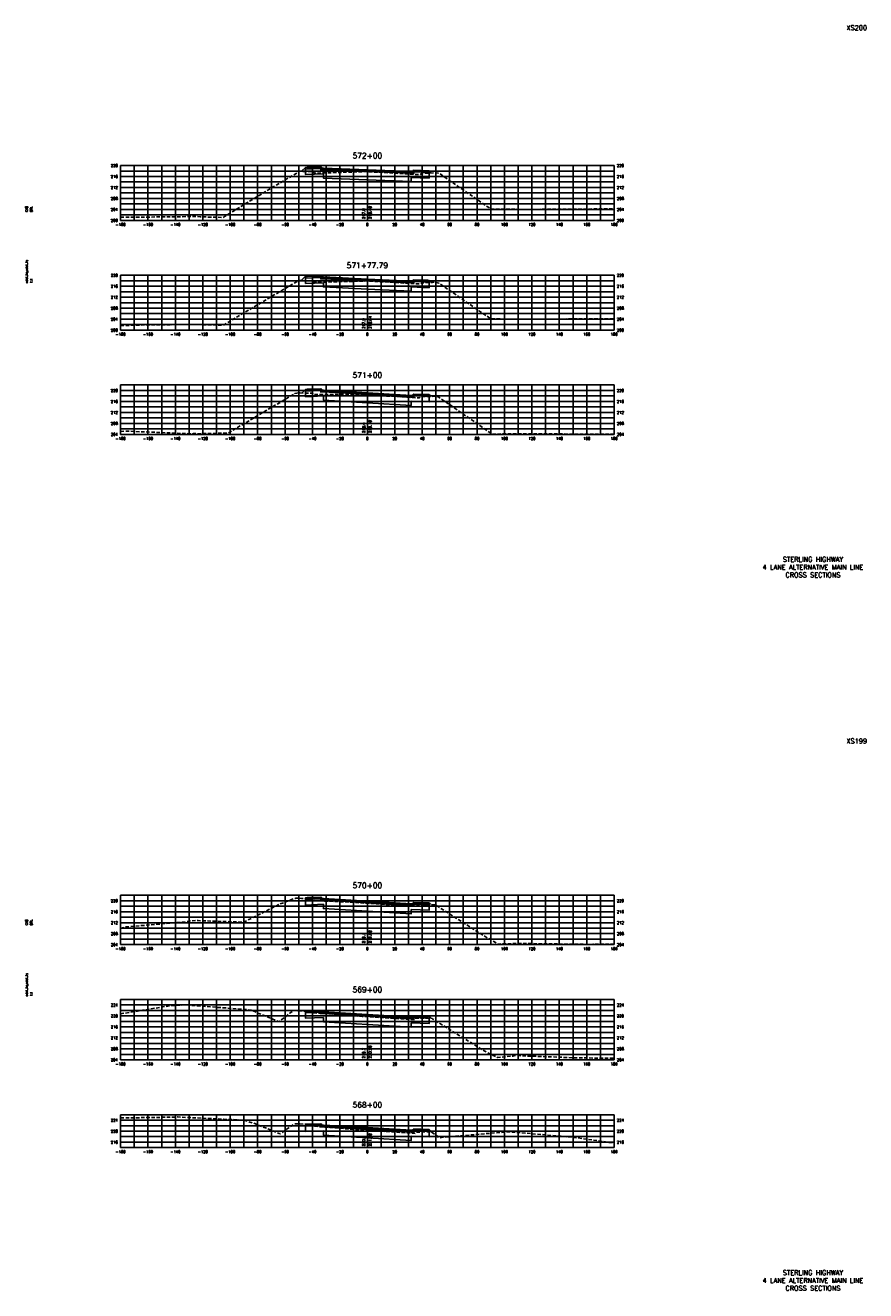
# Model space of a CAD drawing. Extents: x 37 to 9410, y 16 to 8218.
# Tile 84 of 110: x 8797 to 9410, y 3136 to 4058. Entities that reach past the tile are written whole.
import ezdxf
from ezdxf.enums import TextEntityAlignment as Align

# ---------------------------------------------------------------- set-up
doc = ezdxf.new("R2010")
doc.units = 0
doc.header["$LTSCALE"] = 20
doc.header["$MEASUREMENT"] = 0
doc.linetypes.add('HIDDEN_050%', pattern=[0.1875, 0.125, -0.0625])
for name, color, linetype in [('S-AT-TXT175', 6, 'Continuous'), ('S-AT-TXT80', 1, 'Continuous'), ('XDATUM', 3, 'Continuous'), ('XEG', 1, 'HIDDEN_050%'), ('XFG', 2, 'Continuous'), ('XGRID', 251, 'Continuous'), ('XGRIDT', 2, 'Continuous'), ('XREF-BORDER', 7, 'Continuous')]:
    doc.layers.add(name, color=color, linetype=linetype)
doc.styles.add('L100', font='simplex.shx', dxfattribs={"height": 2})
doc.styles.add('L175', font='ROMANSM.shx', dxfattribs={"height": 3.5})
doc.styles.add('L80', font='ROMANSM.shx', dxfattribs={"height": 1.6})

# ---------------------------------------------------------------- blocks, each defined once
blk = doc.blocks.new('03025_00_att1')
at = {"layer": 'S-AT-TXT175', "style": 'L175'}
for tag, p in [('NUM', (32.402, 20.822)), ('LINE1', (30.64, 1.444)), ('LINE2', (30.64, 1.161)), ('LINE3', (30.64, 0.877))]:
    blk.add_attdef(tag, text='', height=0.175, dxfattribs=at).set_placement(p, align=Align.CENTER)
at = {"layer": 'S-AT-TXT80', "style": 'L80'}
for tag, p in [('DESIGNED', (2.094, 14.201)), ('CHECKED', (2.265, 14.201)), ('DRAFTED', (2.436, 14.201)), ('PCTB', (2.094, 11.605)), ('PSCALE', (2.265, 11.605)), ('PVIEW', (2.436, 11.605))]:
    blk.add_attdef(tag, p, '', height=0.08, rotation=90, dxfattribs=at)

msp = doc.modelspace()

# ---------------------------------------------------------------- linework, layer by layer
at = {"layer": 'XDATUM', "flags": 128}
for points in [[(8998.14, 3951.77), (9001.05, 3954.68), (9001.05, 3949.34), (9014.05, 3949.86), (9014.05, 3946.8), (9046.05, 3945.62), (9078.05, 3944.34), (9078.05, 3947.39), (9091.05, 3946.87), (9091.05, 3952.21), (9092.75, 3950.51)], [(8997.86, 3872.15), (9001.05, 3875.34), (9001.05, 3870), (9014.05, 3870.52), (9014.05, 3867.47), (9046.05, 3865.93), (9078.05, 3864.4), (9078.05, 3867.45), (9091.05, 3866.93), (9091.05, 3872.27), (9092.55, 3870.77)], [(8998.41, 3790.17), (9001.05, 3792.81), (9001.05, 3787.47), (9014.05, 3787.99), (9014.05, 3784.94), (9046.05, 3783.02), (9078.05, 3781.1), (9078.05, 3784.15), (9091.05, 3783.63), (9091.05, 3788.97), (9092.35, 3787.67)], [(9000.35, 3421.52), (9001.05, 3422.21), (9001.05, 3416.87), (9014.05, 3417.39), (9014.05, 3414.34), (9046.05, 3412.42), (9078.05, 3410.5), (9078.05, 3413.55), (9091.05, 3413.03), (9091.05, 3418.37), (9092.15, 3417.28)], [(9000.94, 3339.51), (9001.05, 3339.61), (9001.05, 3334.27), (9014.05, 3334.79), (9014.05, 3331.74), (9046.05, 3329.82), (9078.05, 3327.9), (9078.05, 3330.95), (9091.05, 3330.43), (9091.05, 3335.77), (9092.46, 3334.36)], [(9000.96, 3257.1), (9001.05, 3257.01), (9001.05, 3251.67), (9014.05, 3252.19), (9014.05, 3249.14), (9046.05, 3247.22), (9078.05, 3245.3), (9078.05, 3248.35), (9091.05, 3247.83), (9091.05, 3253.17), (9093.17, 3251.06)]]:
    msp.add_lwpolyline(points, dxfattribs=at)
at = {"layer": 'XEG', "flags": 128}
for points in [[(8866.05, 3918.24), (8871.1, 3918.26), (8909.82, 3918.68), (8919.1, 3918.9), (8924, 3918.62), (8940.89, 3918.15), (8958.18, 3928.71), (8974.62, 3938.74), (8995.1, 3950.8), (8995.66, 3950.99), (8996.46, 3951.82), (9000.41, 3951.69), (9006.58, 3951.55), (9007.09, 3950.83), (9007.37, 3950.39), (9031.26, 3951.15), (9045.97, 3951.56), (9046.05, 3951.55), (9070.36, 3950.15), (9084.73, 3949.35), (9085.16, 3949.91), (9085.44, 3950.22), (9089.07, 3950.35), (9095.67, 3950.64), (9097.63, 3950.44), (9098.58, 3950.18), (9112.65, 3940.49), (9125.23, 3931.85), (9136.15, 3924.34), (9153.17, 3924.09), (9159.13, 3923.99), (9200.18, 3924.24), (9207.13, 3924.28), (9226.05, 3924.45)], [(8866.05, 3839.34), (8871.28, 3839.46), (8884, 3839.75), (8919.28, 3840.13), (8931.88, 3839.82), (8941.01, 3839.56), (8951.04, 3845.68), (8994.97, 3871.56), (8996.17, 3871.96), (8996.4, 3872.2), (9004.84, 3871.91), (9006.59, 3871.87), (9006.73, 3871.67), (9007.33, 3870.74), (9014.24, 3870.95), (9045.96, 3871.84), (9046.05, 3871.83), (9053, 3871.43), (9084.76, 3869.67), (9084.89, 3869.84), (9085.52, 3870.52), (9093.59, 3870.81), (9095.57, 3870.9), (9096.15, 3870.84), (9098.28, 3870.27), (9129.62, 3848.66), (9136.09, 3844.22), (9144.41, 3844.09), (9159.31, 3844), (9174.36, 3844.02), (9207.31, 3844.22), (9222.75, 3844.28), (9226.05, 3844.31)], [(8866.05, 3762.03), (8868.44, 3762.24), (8871.29, 3762.31), (8916.09, 3760.46), (8919.3, 3760.53), (8922.44, 3760.51), (8944.55, 3760.96), (8951.65, 3765.17), (8973.13, 3777.9), (8993.24, 3789.71), (8994.63, 3790.02), (8995.81, 3790.29), (8999.91, 3790.11), (9005.98, 3789.96), (9006.32, 3789.37), (9006.6, 3788.96), (9030.88, 3789.1), (9045.58, 3788.77), (9046.05, 3788.75), (9070.44, 3787.35), (9084.18, 3786.57), (9084.59, 3787.16), (9084.85, 3787.47), (9088.54, 3787.59), (9095.27, 3787.74), (9096.96, 3787.51), (9097.75, 3787.34), (9111.89, 3777.68), (9128.13, 3766.37), (9137.02, 3760.17), (9154.97, 3760.45), (9159.32, 3760.43), (9201.95, 3760.22), (9207.33, 3760.23), (9226.05, 3760.25)], [(8866.05, 3400.01), (8869.47, 3400.84), (8914.07, 3404.7), (8917.49, 3405.44), (8922.64, 3405.52), (8955.75, 3404.36), (8981.91, 3417.38), (8991.99, 3421.39), (8993.32, 3421.54), (8993.79, 3421.98), (8997.99, 3421.71), (9004.06, 3421.23), (9004.48, 3420.58), (9004.74, 3420.18), (9028.76, 3419.18), (9043.83, 3418.32), (9046.05, 3418.18), (9068.85, 3416.73), (9082.09, 3415.95), (9082.58, 3416.69), (9082.81, 3416.99), (9089.61, 3417.2), (9092.88, 3417.3), (9095.02, 3416.96), (9095.99, 3416.8), (9127.61, 3396.57), (9141.23, 3388.45), (9154.06, 3388.77), (9157.6, 3388.82), (9161, 3388.8), (9205.62, 3388.2), (9210.39, 3388.22), (9226.05, 3388.37)], [(8866.05, 3337.53), (8903.11, 3343.62), (8913.63, 3344.04), (8953.57, 3341), (8961.69, 3340.27), (8965.68, 3338.33), (8981.27, 3331.94), (8981.89, 3332.1), (8989.55, 3338.02), (8991.24, 3339.27), (8991.76, 3339.61), (8992.78, 3339.98), (8996.55, 3339.71), (9002.9, 3339.42), (9003.31, 3338.81), (9003.59, 3338.42), (9028.42, 3336.71), (9042.31, 3335.66), (9046.05, 3335.43), (9068.15, 3334.04), (9080.92, 3333.3), (9081.44, 3334.1), (9081.66, 3334.39), (9084.96, 3334.46), (9091.9, 3334.49), (9093.43, 3334.14), (9093.75, 3333.73), (9131.76, 3310.22), (9140.89, 3305.73), (9152.09, 3306.76), (9153.92, 3307.14), (9198.41, 3305.47), (9201.98, 3305.42), (9226.05, 3305.2)], [(8866.05, 3261.71), (8889.54, 3261.94), (8907.7, 3262.37), (8941.16, 3260.73), (8955.81, 3260.1), (8963.87, 3257.57), (8982.33, 3250.05), (8985.69, 3252.2), (8991.99, 3256.71), (8992.86, 3257.15), (8993.24, 3257.47), (8996.65, 3257.29), (9003.23, 3257), (9003.73, 3256.23), (9004.03, 3255.87), (9030.28, 3253.74), (9042.69, 3252.74), (9046.05, 3252.53), (9069.79, 3251.1), (9081.27, 3250.36), (9081.74, 3250.99), (9081.91, 3251.25), (9084.93, 3251.39), (9092.2, 3251.53), (9092.96, 3251.13), (9093.37, 3250.99), (9097.2, 3248.29), (9098.07, 3247.45), (9098.52, 3247.03), (9100.22, 3247.43), (9147.46, 3251.46), (9148.27, 3251.61), (9157.25, 3250.98), (9196.38, 3247.46), (9199.23, 3247.14), (9226.05, 3243.28)]]:
    msp.add_lwpolyline(points, dxfattribs=at)
at = {"layer": 'XFG', "flags": 128}
for points in [[(9001.05, 3954.68), (9001.05, 3954.68), (8998.14, 3951.77)], [(9012.05, 3954.78), (9002.05, 3954.38), (9002.05, 3954.72), (9001.05, 3954.68), (9001.05, 3953.34), (9012.05, 3953.78), (9012.05, 3954.78)], [(9046.05, 3951.62), (9014.05, 3952.8), (9012.05, 3952.72), (9012.05, 3953.78), (9001.05, 3953.34), (9001.05, 3949.34), (9014.05, 3949.86), (9014.05, 3946.8), (9046.05, 3945.62)], [(9012.05, 3955.12), (9002.05, 3954.72), (9002.05, 3954.38), (9012.05, 3954.78), (9012.05, 3955.12)], [(9012.05, 3955.12), (9012.05, 3953.22), (9012.81, 3953.19), (9014.05, 3953.14), (9014.05, 3954.14), (9014.05, 3954.14), (9012.81, 3954.19), (9012.59, 3954.68), (9012.29, 3955.01), (9012.05, 3955.12)], [(9046.05, 3951.96), (9014.05, 3953.14), (9012.05, 3953.22), (9012.05, 3952.72), (9014.05, 3952.8), (9046.05, 3951.62)], [(9046.05, 3952.96), (9014.05, 3954.14), (9014.05, 3953.8), (9046.05, 3952.62)], [(9046.05, 3952.62), (9014.05, 3953.8), (9014.05, 3953.14), (9046.05, 3951.96)], [(9046.05, 3952.96), (9078.05, 3951.68), (9078.05, 3951.34), (9046.05, 3952.62)], [(9046.05, 3952.62), (9078.05, 3951.34), (9078.05, 3950.68), (9046.05, 3951.96)], [(9046.05, 3951.96), (9078.05, 3950.68), (9078.05, 3950.68), (9080.05, 3950.76), (9080.05, 3950.26), (9078.05, 3950.34), (9046.05, 3951.62)], [(9046.05, 3951.62), (9078.05, 3950.34), (9080.05, 3950.26), (9080.05, 3951.31), (9091.05, 3950.87), (9091.05, 3946.87), (9078.05, 3947.39), (9078.05, 3944.34), (9046.05, 3945.62)], [(9080.05, 3952.65), (9080.05, 3950.76), (9079.29, 3950.73), (9078.05, 3950.68), (9078.05, 3951.68), (9078.05, 3951.68), (9079.29, 3951.73), (9079.51, 3952.22), (9079.81, 3952.55), (9080.05, 3952.65)], [(9080.05, 3952.65), (9080.05, 3952.31), (9090.05, 3951.91), (9090.05, 3952.25), (9080.05, 3952.65)], [(9080.05, 3952.31), (9080.05, 3951.31), (9091.05, 3950.87), (9091.05, 3952.21), (9090.05, 3952.25), (9090.05, 3951.91), (9080.05, 3952.31)], [(9091.05, 3952.21), (9091.05, 3952.21), (9092.75, 3950.51)], [(9001.05, 3875.34), (9001.05, 3875.34), (8997.86, 3872.15)], [(9012.05, 3875.44), (9002.05, 3875.04), (9002.05, 3875.38), (9001.05, 3875.34), (9001.05, 3874), (9012.05, 3874.44), (9012.05, 3875.44)], [(9012.05, 3875.78), (9002.05, 3875.38), (9002.05, 3875.04), (9012.05, 3875.44), (9012.05, 3875.78)], [(9012.05, 3875.78), (9012.05, 3873.89), (9012.81, 3873.86), (9014.05, 3873.81), (9014.05, 3874.81), (9014.05, 3874.81), (9012.81, 3874.86), (9012.59, 3875.35), (9012.29, 3875.67), (9012.05, 3875.78)], [(9046.05, 3873.27), (9014.05, 3874.81), (9014.05, 3874.47), (9046.05, 3872.93)], [(9046.05, 3871.93), (9014.05, 3873.47), (9012.05, 3873.39), (9012.05, 3874.44), (9001.05, 3874), (9001.05, 3870), (9014.05, 3870.52), (9014.05, 3867.47), (9046.05, 3865.93)], [(9046.05, 3872.27), (9014.05, 3873.81), (9012.05, 3873.89), (9012.05, 3873.39), (9014.05, 3873.47), (9046.05, 3871.93)], [(9046.05, 3872.93), (9014.05, 3874.47), (9014.05, 3873.81), (9046.05, 3872.27)], [(9046.05, 3873.27), (9078.05, 3871.74), (9078.05, 3871.4), (9046.05, 3872.93)], [(9046.05, 3872.93), (9078.05, 3871.4), (9078.05, 3870.74), (9046.05, 3872.27)], [(9046.05, 3872.27), (9078.05, 3870.74), (9078.05, 3870.74), (9080.05, 3870.82), (9080.05, 3870.32), (9078.05, 3870.4), (9046.05, 3871.93)], [(9046.05, 3871.93), (9078.05, 3870.4), (9080.05, 3870.32), (9080.05, 3871.37), (9091.05, 3870.93), (9091.05, 3866.93), (9078.05, 3867.45), (9078.05, 3864.4), (9046.05, 3865.93)], [(9080.05, 3872.71), (9080.05, 3870.82), (9079.29, 3870.79), (9078.05, 3870.74), (9078.05, 3871.74), (9078.05, 3871.74), (9079.29, 3871.79), (9079.51, 3872.28), (9079.81, 3872.6), (9080.05, 3872.71)], [(9080.05, 3872.71), (9080.05, 3872.37), (9090.05, 3871.97), (9090.05, 3872.31), (9080.05, 3872.71)], [(9080.05, 3872.37), (9080.05, 3871.37), (9091.05, 3870.93), (9091.05, 3872.27), (9090.05, 3872.31), (9090.05, 3871.97), (9080.05, 3872.37)], [(9091.05, 3872.27), (9091.05, 3872.27), (9092.55, 3870.77)], [(9001.05, 3792.81), (9001.05, 3792.81), (8998.41, 3790.17)], [(9012.05, 3792.91), (9002.05, 3792.51), (9002.05, 3792.85), (9001.05, 3792.81), (9001.05, 3791.47), (9012.05, 3791.91), (9012.05, 3792.91)], [(9046.05, 3789.02), (9014.05, 3790.94), (9012.05, 3790.86), (9012.05, 3791.91), (9001.05, 3791.47), (9001.05, 3787.47), (9014.05, 3787.99), (9014.05, 3784.94), (9046.05, 3783.02)], [(9012.05, 3793.25), (9002.05, 3792.85), (9002.05, 3792.51), (9012.05, 3792.91), (9012.05, 3793.25)], [(9012.05, 3793.25), (9012.05, 3791.36), (9012.81, 3791.33), (9014.05, 3791.28), (9014.05, 3792.28), (9014.05, 3792.28), (9012.81, 3792.33), (9012.59, 3792.82), (9012.29, 3793.15), (9012.05, 3793.25)], [(9046.05, 3790.36), (9014.05, 3792.28), (9014.05, 3791.94), (9046.05, 3790.02)], [(9046.05, 3790.02), (9014.05, 3791.94), (9014.05, 3791.28), (9046.05, 3789.36)], [(9046.05, 3789.36), (9014.05, 3791.28), (9012.05, 3791.36), (9012.05, 3790.86), (9014.05, 3790.94), (9046.05, 3789.02)], [(9046.05, 3790.36), (9078.05, 3788.44), (9078.05, 3788.1), (9046.05, 3790.02)], [(9046.05, 3790.02), (9078.05, 3788.1), (9078.05, 3787.44), (9046.05, 3789.36)], [(9046.05, 3789.36), (9078.05, 3787.44), (9078.05, 3787.44), (9080.05, 3787.52), (9080.05, 3787.02), (9078.05, 3787.1), (9046.05, 3789.02)], [(9046.05, 3789.02), (9078.05, 3787.1), (9080.05, 3787.02), (9080.05, 3788.07), (9091.05, 3787.63), (9091.05, 3783.63), (9078.05, 3784.15), (9078.05, 3781.1), (9046.05, 3783.02)], [(9080.05, 3789.41), (9080.05, 3787.52), (9079.29, 3787.49), (9078.05, 3787.44), (9078.05, 3788.44), (9078.05, 3788.44), (9079.29, 3788.49), (9079.51, 3788.98), (9079.81, 3789.31), (9080.05, 3789.41)], [(9080.05, 3789.41), (9080.05, 3789.07), (9090.05, 3788.67), (9090.05, 3789.01), (9080.05, 3789.41)], [(9080.05, 3789.07), (9080.05, 3788.07), (9091.05, 3787.63), (9091.05, 3788.97), (9090.05, 3789.01), (9090.05, 3788.67), (9080.05, 3789.07)], [(9091.05, 3788.97), (9091.05, 3788.97), (9092.35, 3787.67)], [(9012.05, 3422.65), (9002.05, 3422.25), (9002.05, 3421.91), (9012.05, 3422.31), (9012.05, 3422.65)], [(9012.05, 3422.65), (9012.05, 3420.76), (9012.81, 3420.73), (9014.05, 3420.68), (9014.05, 3421.68), (9014.05, 3421.68), (9012.81, 3421.73), (9012.59, 3422.22), (9012.29, 3422.55), (9012.05, 3422.65)], [(9001.05, 3422.21), (9001.05, 3422.21), (9000.35, 3421.52)], [(9012.05, 3422.31), (9002.05, 3421.91), (9002.05, 3422.25), (9001.05, 3422.21), (9001.05, 3420.87), (9012.05, 3421.31), (9012.05, 3422.31)], [(9046.05, 3418.42), (9014.05, 3420.34), (9012.05, 3420.26), (9012.05, 3421.31), (9001.05, 3420.87), (9001.05, 3416.87), (9014.05, 3417.39), (9014.05, 3414.34), (9046.05, 3412.42)], [(9046.05, 3418.76), (9014.05, 3420.68), (9012.05, 3420.76), (9012.05, 3420.26), (9014.05, 3420.34), (9046.05, 3418.42)], [(9046.05, 3419.76), (9014.05, 3421.68), (9014.05, 3421.34), (9046.05, 3419.42)], [(9046.05, 3419.42), (9014.05, 3421.34), (9014.05, 3420.68), (9046.05, 3418.76)], [(9046.05, 3419.76), (9078.05, 3417.84), (9078.05, 3417.5), (9046.05, 3419.42)], [(9046.05, 3419.42), (9078.05, 3417.5), (9078.05, 3416.84), (9046.05, 3418.76)], [(9046.05, 3418.76), (9078.05, 3416.84), (9078.05, 3416.84), (9080.05, 3416.92), (9080.05, 3416.42), (9078.05, 3416.5), (9046.05, 3418.42)], [(9046.05, 3418.42), (9078.05, 3416.5), (9080.05, 3416.42), (9080.05, 3417.47), (9091.05, 3417.03), (9091.05, 3413.03), (9078.05, 3413.55), (9078.05, 3410.5), (9046.05, 3412.42)], [(9080.05, 3418.81), (9080.05, 3416.92), (9079.29, 3416.89), (9078.05, 3416.84), (9078.05, 3417.84), (9078.05, 3417.84), (9079.29, 3417.89), (9079.51, 3418.38), (9079.81, 3418.71), (9080.05, 3418.81)], [(9080.05, 3418.81), (9080.05, 3418.47), (9090.05, 3418.07), (9090.05, 3418.41), (9080.05, 3418.81)], [(9080.05, 3418.47), (9080.05, 3417.47), (9091.05, 3417.03), (9091.05, 3418.37), (9090.05, 3418.41), (9090.05, 3418.07), (9080.05, 3418.47)], [(9091.05, 3418.37), (9091.05, 3418.37), (9092.15, 3417.28)], [(9001.05, 3339.61), (9001.05, 3339.61), (9000.94, 3339.51)], [(9012.05, 3339.71), (9002.05, 3339.31), (9002.05, 3339.65), (9001.05, 3339.61), (9001.05, 3338.27), (9012.05, 3338.71), (9012.05, 3339.71)], [(9012.05, 3340.05), (9002.05, 3339.65), (9002.05, 3339.31), (9012.05, 3339.71), (9012.05, 3340.05)], [(9012.05, 3340.05), (9012.05, 3338.16), (9012.81, 3338.13), (9014.05, 3338.08), (9014.05, 3339.08), (9014.05, 3339.08), (9012.81, 3339.13), (9012.59, 3339.62), (9012.29, 3339.95), (9012.05, 3340.05)], [(9046.05, 3335.82), (9014.05, 3337.74), (9012.05, 3337.66), (9012.05, 3338.71), (9001.05, 3338.27), (9001.05, 3334.27), (9014.05, 3334.79), (9014.05, 3331.74), (9046.05, 3329.82)], [(9046.05, 3336.16), (9014.05, 3338.08), (9012.05, 3338.16), (9012.05, 3337.66), (9014.05, 3337.74), (9046.05, 3335.82)], [(9046.05, 3337.16), (9014.05, 3339.08), (9014.05, 3338.74), (9046.05, 3336.82)], [(9046.05, 3336.82), (9014.05, 3338.74), (9014.05, 3338.08), (9046.05, 3336.16)], [(9046.05, 3337.16), (9078.05, 3335.24), (9078.05, 3334.9), (9046.05, 3336.82)], [(9046.05, 3336.82), (9078.05, 3334.9), (9078.05, 3334.24), (9046.05, 3336.16)], [(9046.05, 3336.16), (9078.05, 3334.24), (9078.05, 3334.24), (9080.05, 3334.32), (9080.05, 3333.82), (9078.05, 3333.9), (9046.05, 3335.82)], [(9046.05, 3335.82), (9078.05, 3333.9), (9080.05, 3333.82), (9080.05, 3334.87), (9091.05, 3334.43), (9091.05, 3330.43), (9078.05, 3330.95), (9078.05, 3327.9), (9046.05, 3329.82)], [(9080.05, 3336.21), (9080.05, 3334.32), (9079.29, 3334.29), (9078.05, 3334.24), (9078.05, 3335.24), (9078.05, 3335.24), (9079.29, 3335.29), (9079.51, 3335.78), (9079.81, 3336.11), (9080.05, 3336.21)], [(9080.05, 3336.21), (9080.05, 3335.87), (9090.05, 3335.47), (9090.05, 3335.81), (9080.05, 3336.21)], [(9080.05, 3335.87), (9080.05, 3334.87), (9091.05, 3334.43), (9091.05, 3335.77), (9090.05, 3335.81), (9090.05, 3335.47), (9080.05, 3335.87)], [(9091.05, 3335.77), (9091.05, 3335.77), (9092.46, 3334.36)], [(9001.05, 3257.01), (9001.05, 3257.01), (9000.96, 3257.1)], [(9012.05, 3257.11), (9002.05, 3256.71), (9002.05, 3257.05), (9001.05, 3257.01), (9001.05, 3255.67), (9012.05, 3256.11), (9012.05, 3257.11)], [(9012.05, 3257.45), (9002.05, 3257.05), (9002.05, 3256.71), (9012.05, 3257.11), (9012.05, 3257.45)], [(9012.05, 3257.45), (9012.05, 3255.56), (9012.81, 3255.53), (9014.05, 3255.48), (9014.05, 3256.48), (9014.05, 3256.48), (9012.81, 3256.53), (9012.59, 3257.02), (9012.29, 3257.35), (9012.05, 3257.45)], [(9046.05, 3254.56), (9014.05, 3256.48), (9014.05, 3256.14), (9046.05, 3254.22)], [(9046.05, 3253.22), (9014.05, 3255.14), (9012.05, 3255.06), (9012.05, 3256.11), (9001.05, 3255.67), (9001.05, 3251.67), (9014.05, 3252.19), (9014.05, 3249.14), (9046.05, 3247.22)], [(9046.05, 3253.56), (9014.05, 3255.48), (9012.05, 3255.56), (9012.05, 3255.06), (9014.05, 3255.14), (9046.05, 3253.22)], [(9046.05, 3254.22), (9014.05, 3256.14), (9014.05, 3255.48), (9046.05, 3253.56)], [(9046.05, 3254.56), (9078.05, 3252.64), (9078.05, 3252.3), (9046.05, 3254.22)], [(9046.05, 3254.22), (9078.05, 3252.3), (9078.05, 3251.64), (9046.05, 3253.56)], [(9046.05, 3253.56), (9078.05, 3251.64), (9078.05, 3251.64), (9080.05, 3251.72), (9080.05, 3251.22), (9078.05, 3251.3), (9046.05, 3253.22)], [(9046.05, 3253.22), (9078.05, 3251.3), (9080.05, 3251.22), (9080.05, 3252.27), (9091.05, 3251.83), (9091.05, 3247.83), (9078.05, 3248.35), (9078.05, 3245.3), (9046.05, 3247.22)], [(9080.05, 3253.61), (9080.05, 3251.72), (9079.29, 3251.69), (9078.05, 3251.64), (9078.05, 3252.64), (9078.05, 3252.64), (9079.29, 3252.69), (9079.51, 3253.18), (9079.81, 3253.51), (9080.05, 3253.61)], [(9080.05, 3253.61), (9080.05, 3253.27), (9090.05, 3252.87), (9090.05, 3253.21), (9080.05, 3253.61)], [(9080.05, 3253.27), (9080.05, 3252.27), (9091.05, 3251.83), (9091.05, 3253.17), (9090.05, 3253.21), (9090.05, 3252.87), (9080.05, 3253.27)], [(9091.05, 3253.17), (9091.05, 3253.17), (9093.17, 3251.06)]]:
    msp.add_lwpolyline(points, dxfattribs=at)
at = {"layer": 'XGRID'}
for p, q in [((8866.05, 3916), (8866.05, 3956)), ((8866.05, 3956), (9226.05, 3956)), ((8866.05, 3952), (9226.05, 3952)), ((8876.05, 3916), (8876.05, 3956)), ((8886.05, 3916), (8886.05, 3956)), ((8896.05, 3916), (8896.05, 3956)), ((8906.05, 3916), (8906.05, 3956)), ((8916.05, 3916), (8916.05, 3956)), ((8926.05, 3916), (8926.05, 3956)), ((8936.05, 3916), (8936.05, 3956)), ((8946.05, 3916), (8946.05, 3956)), ((8956.05, 3916), (8956.05, 3956)), ((8966.05, 3916), (8966.05, 3956)), ((8976.05, 3916), (8976.05, 3956)), ((8986.05, 3916), (8986.05, 3956)), ((8996.05, 3916), (8996.05, 3956)), ((9006.05, 3916), (9006.05, 3956)), ((9016.05, 3916), (9016.05, 3956)), ((9026.05, 3916), (9026.05, 3956)), ((9036.05, 3916), (9036.05, 3956)), ((9046.05, 3916), (9046.05, 3956)), ((9056.05, 3916), (9056.05, 3956)), ((9066.05, 3916), (9066.05, 3956)), ((9076.05, 3916), (9076.05, 3956)), ((9086.05, 3916), (9086.05, 3956)), ((9096.05, 3916), (9096.05, 3956)), ((9106.05, 3916), (9106.05, 3956)), ((9116.05, 3916), (9116.05, 3956)), ((9126.05, 3916), (9126.05, 3956)), ((9136.05, 3916), (9136.05, 3956)), ((9146.05, 3916), (9146.05, 3956)), ((9156.05, 3916), (9156.05, 3956)), ((9166.05, 3916), (9166.05, 3956)), ((9176.05, 3916), (9176.05, 3956)), ((9186.05, 3916), (9186.05, 3956)), ((9196.05, 3916), (9196.05, 3956)), ((9206.05, 3916), (9206.05, 3956)), ((9216.05, 3916), (9216.05, 3956)), ((9226.05, 3916), (9226.05, 3956)), ((8866.05, 3948), (9226.05, 3948)), ((8866.05, 3944), (9226.05, 3944)), ((8866.05, 3940), (9226.05, 3940)), ((8866.05, 3936), (9226.05, 3936)), ((8866.05, 3932), (9226.05, 3932)), ((8866.05, 3928), (9226.05, 3928)), ((8866.05, 3924), (9226.05, 3924)), ((8866.05, 3920), (9226.05, 3920)), ((8866.05, 3916), (9226.05, 3916)), ((8866.05, 3836), (8866.05, 3876)), ((8866.05, 3876), (9226.05, 3876)), ((8876.05, 3836), (8876.05, 3876)), ((8886.05, 3836), (8886.05, 3876)), ((8896.05, 3836), (8896.05, 3876)), ((8906.05, 3836), (8906.05, 3876)), ((8916.05, 3836), (8916.05, 3876)), ((8926.05, 3836), (8926.05, 3876)), ((8936.05, 3836), (8936.05, 3876)), ((8946.05, 3836), (8946.05, 3876)), ((8956.05, 3836), (8956.05, 3876)), ((8966.05, 3836), (8966.05, 3876)), ((8976.05, 3836), (8976.05, 3876)), ((8986.05, 3836), (8986.05, 3876)), ((8996.05, 3836), (8996.05, 3876)), ((9006.05, 3836), (9006.05, 3876)), ((9016.05, 3836), (9016.05, 3876)), ((9026.05, 3836), (9026.05, 3876)), ((9036.05, 3836), (9036.05, 3876)), ((9046.05, 3836), (9046.05, 3876)), ((9056.05, 3836), (9056.05, 3876)), ((9066.05, 3836), (9066.05, 3876)), ((9076.05, 3836), (9076.05, 3876)), ((9086.05, 3836), (9086.05, 3876)), ((9096.05, 3836), (9096.05, 3876)), ((9106.05, 3836), (9106.05, 3876)), ((9116.05, 3836), (9116.05, 3876)), ((9126.05, 3836), (9126.05, 3876)), ((9136.05, 3836), (9136.05, 3876)), ((9146.05, 3836), (9146.05, 3876)), ((9156.05, 3836), (9156.05, 3876)), ((9166.05, 3836), (9166.05, 3876)), ((9176.05, 3836), (9176.05, 3876)), ((9186.05, 3836), (9186.05, 3876)), ((9196.05, 3836), (9196.05, 3876)), ((9206.05, 3836), (9206.05, 3876)), ((9216.05, 3836), (9216.05, 3876)), ((9226.05, 3836), (9226.05, 3876)), ((8866.05, 3872), (9226.05, 3872)), ((8866.05, 3868), (9226.05, 3868)), ((8866.05, 3864), (9226.05, 3864)), ((8866.05, 3860), (9226.05, 3860)), ((8866.05, 3856), (9226.05, 3856)), ((8866.05, 3852), (9226.05, 3852)), ((8866.05, 3848), (9226.05, 3848)), ((8866.05, 3844), (9226.05, 3844)), ((8866.05, 3840), (9226.05, 3840)), ((8866.05, 3836), (9226.05, 3836)), ((8866.05, 3760), (8866.05, 3796)), ((8866.05, 3796), (9226.05, 3796)), ((8866.05, 3792), (9226.05, 3792)), ((8876.05, 3760), (8876.05, 3796)), ((8886.05, 3760), (8886.05, 3796)), ((8896.05, 3760), (8896.05, 3796)), ((8906.05, 3760), (8906.05, 3796)), ((8916.05, 3760), (8916.05, 3796)), ((8926.05, 3760), (8926.05, 3796)), ((8936.05, 3760), (8936.05, 3796)), ((8946.05, 3760), (8946.05, 3796)), ((8956.05, 3760), (8956.05, 3796)), ((8966.05, 3760), (8966.05, 3796)), ((8976.05, 3760), (8976.05, 3796)), ((8986.05, 3760), (8986.05, 3796)), ((8996.05, 3760), (8996.05, 3796)), ((9006.05, 3760), (9006.05, 3796)), ((9016.05, 3760), (9016.05, 3796)), ((9026.05, 3760), (9026.05, 3796)), ((9036.05, 3760), (9036.05, 3796)), ((9046.05, 3760), (9046.05, 3796)), ((9056.05, 3760), (9056.05, 3796)), ((9066.05, 3760), (9066.05, 3796)), ((9076.05, 3760), (9076.05, 3796)), ((9086.05, 3760), (9086.05, 3796)), ((9096.05, 3760), (9096.05, 3796)), ((9106.05, 3760), (9106.05, 3796)), ((9116.05, 3760), (9116.05, 3796)), ((9126.05, 3760), (9126.05, 3796)), ((9136.05, 3760), (9136.05, 3796)), ((9146.05, 3760), (9146.05, 3796)), ((9156.05, 3760), (9156.05, 3796)), ((9166.05, 3760), (9166.05, 3796)), ((9176.05, 3760), (9176.05, 3796)), ((9186.05, 3760), (9186.05, 3796)), ((9196.05, 3760), (9196.05, 3796)), ((9206.05, 3760), (9206.05, 3796)), ((9216.05, 3760), (9216.05, 3796)), ((9226.05, 3760), (9226.05, 3796)), ((8866.05, 3788), (9226.05, 3788)), ((8866.05, 3784), (9226.05, 3784)), ((8866.05, 3780), (9226.05, 3780)), ((8866.05, 3776), (9226.05, 3776)), ((8866.05, 3772), (9226.05, 3772)), ((8866.05, 3768), (9226.05, 3768)), ((8866.05, 3764), (9226.05, 3764)), ((8866.05, 3760), (9226.05, 3760)), ((8866.05, 3388), (8866.05, 3424)), ((8866.05, 3424), (9226.05, 3424)), ((8876.05, 3388), (8876.05, 3424)), ((8886.05, 3388), (8886.05, 3424)), ((8896.05, 3388), (8896.05, 3424)), ((8906.05, 3388), (8906.05, 3424)), ((8916.05, 3388), (8916.05, 3424)), ((8926.05, 3388), (8926.05, 3424)), ((8936.05, 3388), (8936.05, 3424)), ((8946.05, 3388), (8946.05, 3424)), ((8956.05, 3388), (8956.05, 3424)), ((8966.05, 3388), (8966.05, 3424)), ((8976.05, 3388), (8976.05, 3424)), ((8986.05, 3388), (8986.05, 3424)), ((8996.05, 3388), (8996.05, 3424)), ((9006.05, 3388), (9006.05, 3424)), ((9016.05, 3388), (9016.05, 3424)), ((9026.05, 3388), (9026.05, 3424)), ((9036.05, 3388), (9036.05, 3424)), ((9046.05, 3388), (9046.05, 3424)), ((9056.05, 3388), (9056.05, 3424)), ((9066.05, 3388), (9066.05, 3424)), ((9076.05, 3388), (9076.05, 3424)), ((9086.05, 3388), (9086.05, 3424)), ((9096.05, 3388), (9096.05, 3424)), ((9106.05, 3388), (9106.05, 3424)), ((9116.05, 3388), (9116.05, 3424)), ((9126.05, 3388), (9126.05, 3424)), ((9136.05, 3388), (9136.05, 3424)), ((9146.05, 3388), (9146.05, 3424)), ((9156.05, 3388), (9156.05, 3424)), ((9166.05, 3388), (9166.05, 3424)), ((9176.05, 3388), (9176.05, 3424)), ((9186.05, 3388), (9186.05, 3424)), ((9196.05, 3388), (9196.05, 3424)), ((9206.05, 3388), (9206.05, 3424)), ((9216.05, 3388), (9216.05, 3424)), ((9226.05, 3388), (9226.05, 3424)), ((8866.05, 3420), (9226.05, 3420)), ((8866.05, 3416), (9226.05, 3416)), ((8866.05, 3412), (9226.05, 3412)), ((8866.05, 3408), (9226.05, 3408)), ((8866.05, 3404), (9226.05, 3404)), ((8866.05, 3400), (9226.05, 3400)), ((8866.05, 3396), (9226.05, 3396)), ((8866.05, 3392), (9226.05, 3392)), ((8866.05, 3388), (9226.05, 3388)), ((8866.05, 3304), (8866.05, 3348)), ((8866.05, 3348), (9226.05, 3348)), ((8866.05, 3344), (9226.05, 3344)), ((8866.05, 3340), (9226.05, 3340)), ((8876.05, 3304), (8876.05, 3348)), ((8886.05, 3304), (8886.05, 3348)), ((8896.05, 3304), (8896.05, 3348)), ((8906.05, 3304), (8906.05, 3348)), ((8916.05, 3304), (8916.05, 3348)), ((8926.05, 3304), (8926.05, 3348)), ((8936.05, 3304), (8936.05, 3348)), ((8946.05, 3304), (8946.05, 3348)), ((8956.05, 3304), (8956.05, 3348)), ((8966.05, 3304), (8966.05, 3348)), ((8976.05, 3304), (8976.05, 3348)), ((8986.05, 3304), (8986.05, 3348)), ((8996.05, 3304), (8996.05, 3348)), ((9006.05, 3304), (9006.05, 3348)), ((9016.05, 3304), (9016.05, 3348)), ((9026.05, 3304), (9026.05, 3348)), ((9036.05, 3304), (9036.05, 3348)), ((9046.05, 3304), (9046.05, 3348)), ((9056.05, 3304), (9056.05, 3348)), ((9066.05, 3304), (9066.05, 3348)), ((9076.05, 3304), (9076.05, 3348)), ((9086.05, 3304), (9086.05, 3348)), ((9096.05, 3304), (9096.05, 3348)), ((9106.05, 3304), (9106.05, 3348)), ((9116.05, 3304), (9116.05, 3348)), ((9126.05, 3304), (9126.05, 3348)), ((9136.05, 3304), (9136.05, 3348)), ((9146.05, 3304), (9146.05, 3348)), ((9156.05, 3304), (9156.05, 3348)), ((9166.05, 3304), (9166.05, 3348)), ((9176.05, 3304), (9176.05, 3348)), ((9186.05, 3304), (9186.05, 3348)), ((9196.05, 3304), (9196.05, 3348)), ((9206.05, 3304), (9206.05, 3348)), ((9216.05, 3304), (9216.05, 3348)), ((9226.05, 3304), (9226.05, 3348)), ((8866.05, 3336), (9226.05, 3336)), ((8866.05, 3332), (9226.05, 3332)), ((8866.05, 3328), (9226.05, 3328)), ((8866.05, 3324), (9226.05, 3324)), ((8866.05, 3320), (9226.05, 3320)), ((8866.05, 3316), (9226.05, 3316)), ((8866.05, 3312), (9226.05, 3312)), ((8866.05, 3308), (9226.05, 3308)), ((8866.05, 3304), (9226.05, 3304)), ((8866.05, 3240), (8866.05, 3264)), ((8866.05, 3264), (9226.05, 3264)), ((8866.05, 3260), (9226.05, 3260)), ((8876.05, 3240), (8876.05, 3264)), ((8886.05, 3240), (8886.05, 3264)), ((8896.05, 3240), (8896.05, 3264)), ((8906.05, 3240), (8906.05, 3264)), ((8916.05, 3240), (8916.05, 3264)), ((8926.05, 3240), (8926.05, 3264)), ((8936.05, 3240), (8936.05, 3264)), ((8946.05, 3240), (8946.05, 3264)), ((8956.05, 3240), (8956.05, 3264)), ((8966.05, 3240), (8966.05, 3264)), ((8976.05, 3240), (8976.05, 3264)), ((8986.05, 3240), (8986.05, 3264)), ((8996.05, 3240), (8996.05, 3264)), ((9006.05, 3240), (9006.05, 3264)), ((9016.05, 3240), (9016.05, 3264)), ((9026.05, 3240), (9026.05, 3264)), ((9036.05, 3240), (9036.05, 3264)), ((9046.05, 3240), (9046.05, 3264)), ((9056.05, 3240), (9056.05, 3264)), ((9066.05, 3240), (9066.05, 3264)), ((9076.05, 3240), (9076.05, 3264)), ((9086.05, 3240), (9086.05, 3264)), ((9096.05, 3240), (9096.05, 3264)), ((9106.05, 3240), (9106.05, 3264)), ((9116.05, 3240), (9116.05, 3264)), ((9126.05, 3240), (9126.05, 3264)), ((9136.05, 3240), (9136.05, 3264)), ((9146.05, 3240), (9146.05, 3264)), ((9156.05, 3240), (9156.05, 3264)), ((9166.05, 3240), (9166.05, 3264)), ((9176.05, 3240), (9176.05, 3264)), ((9186.05, 3240), (9186.05, 3264)), ((9196.05, 3240), (9196.05, 3264)), ((9206.05, 3240), (9206.05, 3264)), ((9216.05, 3240), (9216.05, 3264)), ((9226.05, 3240), (9226.05, 3264)), ((8866.05, 3256), (9226.05, 3256)), ((8866.05, 3252), (9226.05, 3252)), ((8866.05, 3248), (9226.05, 3248)), ((8866.05, 3244), (9226.05, 3244)), ((8866.05, 3240), (9226.05, 3240))]:
    msp.add_line(p, q, dxfattribs=at)

# ---------------------------------------------------------------- block references
at = {"layer": 'XREF-BORDER'}
ref = msp.add_blockref('03025_00_att1', (8756.45, 3638.23), dxfattribs=dict(at, xscale=20, yscale=20, zscale=20))
ref.add_attrib('LINE1', 'STERLING HIGHWAY', dxfattribs={"layer": 'S-AT-TXT175', "height": 3.5, "style": 'L175'}).set_placement((9371.07, 3667.1), align=Align.CENTER)
ref.add_attrib('LINE2', '4 LANE ALTERNATIVE MAIN LINE', dxfattribs={"layer": 'S-AT-TXT175', "height": 3.5, "style": 'L175'}).set_placement((9371.07, 3661.44), align=Align.CENTER)
ref.add_attrib('LINE3', 'CROSS SECTIONS', dxfattribs={"layer": 'S-AT-TXT175', "height": 3.5, "style": 'L175'}).set_placement((9371.07, 3655.77), align=Align.CENTER)
ref.add_attrib('NUM', 'XS200', dxfattribs={"layer": 'S-AT-TXT175', "height": 3.5, "style": 'L175'}).set_placement((9403, 4054.66), align=Align.CENTER)
ref.add_attrib('DESIGNED', 'CAB', (8798.34, 3922.25), dxfattribs={"layer": 'S-AT-TXT80', "height": 1.6, "rotation": 90, "style": 'L80'})
ref.add_attrib('CHECKED', 'DRL', (8801.75, 3922.25), dxfattribs={"layer": 'S-AT-TXT80', "height": 1.6, "rotation": 90, "style": 'L80'})
ref.add_attrib('PCTB', 'adot_hs,adot_fs', (8798.34, 3870.32), dxfattribs={"layer": 'S-AT-TXT80', "height": 1.6, "rotation": 90, "style": 'L80'})
ref.add_attrib('PSCALE', '1:1', (8801.75, 3870.32), dxfattribs={"layer": 'S-AT-TXT80', "height": 1.6, "rotation": 90, "style": 'L80'})
ref = msp.add_blockref('03025_00_att1', (8756.45, 3118.23), dxfattribs=dict(at, xscale=20, yscale=20, zscale=20))
ref.add_attrib('LINE1', 'STERLING HIGHWAY', dxfattribs={"layer": 'S-AT-TXT175', "height": 3.5, "style": 'L175'}).set_placement((9371.07, 3147.1), align=Align.CENTER)
ref.add_attrib('LINE2', '4 LANE ALTERNATIVE MAIN LINE', dxfattribs={"layer": 'S-AT-TXT175', "height": 3.5, "style": 'L175'}).set_placement((9371.07, 3141.44), align=Align.CENTER)
ref.add_attrib('LINE3', 'CROSS SECTIONS', dxfattribs={"layer": 'S-AT-TXT175', "height": 3.5, "style": 'L175'}).set_placement((9371.07, 3135.77), align=Align.CENTER)
ref.add_attrib('NUM', 'XS199', dxfattribs={"layer": 'S-AT-TXT175', "height": 3.5, "style": 'L175'}).set_placement((9403, 3534.66), align=Align.CENTER)
ref.add_attrib('DESIGNED', 'CAB', (8798.34, 3402.25), dxfattribs={"layer": 'S-AT-TXT80', "height": 1.6, "rotation": 90, "style": 'L80'})
ref.add_attrib('CHECKED', 'DRL', (8801.75, 3402.25), dxfattribs={"layer": 'S-AT-TXT80', "height": 1.6, "rotation": 90, "style": 'L80'})
ref.add_attrib('PCTB', 'adot_hs,adot_fs', (8798.34, 3350.32), dxfattribs={"layer": 'S-AT-TXT80', "height": 1.6, "rotation": 90, "style": 'L80'})
ref.add_attrib('PSCALE', '1:1', (8801.75, 3350.32), dxfattribs={"layer": 'S-AT-TXT80', "height": 1.6, "rotation": 90, "style": 'L80'})

# ---------------------------------------------------------------- texts
at = {"layer": 'XGRIDT', "style": 'L100'}
for s, p in [('572+00', (9046.05, 3960)), ('571+77.79', (9046.05, 3880)), ('571+00', (9046.05, 3800)), ('570+00', (9046.05, 3428)), ('569+00', (9046.05, 3352)), ('568+00', (9046.05, 3268))]:
    msp.add_text(s, height=4, dxfattribs=at).set_placement(p, align=Align.BOTTOM_CENTER)
for s, p in [('220', (8864.05, 3956)), ('216', (8864.05, 3948)), ('212', (8864.05, 3940)), ('208', (8864.05, 3932)), ('204', (8864.05, 3924)), ('200', (8864.05, 3916)), ('220', (8864.05, 3876)), ('216', (8864.05, 3868)), ('212', (8864.05, 3860)), ('208', (8864.05, 3852)), ('204', (8864.05, 3844)), ('200', (8864.05, 3836)), ('220', (8864.05, 3792)), ('216', (8864.05, 3784)), ('212', (8864.05, 3776)), ('208', (8864.05, 3768)), ('204', (8864.05, 3760)), ('220', (8864.05, 3420)), ('216', (8864.05, 3412)), ('212', (8864.05, 3404)), ('208', (8864.05, 3396)), ('204', (8864.05, 3388)), ('224', (8864.05, 3344)), ('220', (8864.05, 3336)), ('216', (8864.05, 3328)), ('212', (8864.05, 3320)), ('208', (8864.05, 3312)), ('204', (8864.05, 3304)), ('224', (8864.05, 3260)), ('220', (8864.05, 3252)), ('216', (8864.05, 3244))]:
    msp.add_text(s, height=2, dxfattribs=at).set_placement(p, align=Align.MIDDLE_RIGHT)
for s, p in [('220', (9228.05, 3956)), ('216', (9228.05, 3948)), ('212', (9228.05, 3940)), ('208', (9228.05, 3932)), ('204', (9228.05, 3924)), ('200', (9228.05, 3916)), ('220', (9228.05, 3876)), ('216', (9228.05, 3868)), ('212', (9228.05, 3860)), ('208', (9228.05, 3852)), ('204', (9228.05, 3844)), ('200', (9228.05, 3836)), ('220', (9228.05, 3792)), ('216', (9228.05, 3784)), ('212', (9228.05, 3776)), ('208', (9228.05, 3768)), ('204', (9228.05, 3760)), ('220', (9228.05, 3420)), ('216', (9228.05, 3412)), ('212', (9228.05, 3404)), ('208', (9228.05, 3396)), ('204', (9228.05, 3388)), ('224', (9228.05, 3344)), ('220', (9228.05, 3336)), ('216', (9228.05, 3328)), ('212', (9228.05, 3320)), ('208', (9228.05, 3312)), ('204', (9228.05, 3304)), ('224', (9228.05, 3260)), ('220', (9228.05, 3252)), ('216', (9228.05, 3244))]:
    msp.add_text(s, height=2, dxfattribs=at).set_placement(p, align=Align.MIDDLE_LEFT)
for s, p in [('217.8', (9045.05, 3917)), ('217.9', (9045.05, 3837)), ('218.4', (9045.05, 3761)), ('219.1', (9045.05, 3389)), ('219.7', (9045.05, 3305)), ('220.3', (9045.05, 3241))]:
    msp.add_text(s, height=2, rotation=90, dxfattribs=at).set_placement(p, align=Align.BOTTOM_LEFT)
for s, p in [('218.48', (9047.05, 3917)), ('218.64', (9047.05, 3837)), ('219.18', (9047.05, 3761)), ('219.88', (9047.05, 3389)), ('220.58', (9047.05, 3305)), ('221.28', (9047.05, 3241))]:
    msp.add_text(s, height=2, rotation=90, dxfattribs=at).set_placement(p, align=Align.TOP_LEFT)
for s, p in [('-180', (8866.05, 3914)), ('-160', (8886.05, 3914)), ('-140', (8906.05, 3914)), ('-120', (8926.05, 3914)), ('-100', (8946.05, 3914)), ('-80', (8966.05, 3914)), ('-60', (8986.05, 3914)), ('-40', (9006.05, 3914)), ('-20', (9026.05, 3914)), ('0', (9046.05, 3914)), ('20', (9066.05, 3914)), ('40', (9086.05, 3914)), ('60', (9106.05, 3914)), ('80', (9126.05, 3914)), ('100', (9146.05, 3914)), ('120', (9166.05, 3914)), ('140', (9186.05, 3914)), ('160', (9206.05, 3914)), ('180', (9226.05, 3914)), ('-180', (8866.05, 3834)), ('-160', (8886.05, 3834)), ('-140', (8906.05, 3834)), ('-120', (8926.05, 3834)), ('-100', (8946.05, 3834)), ('-80', (8966.05, 3834)), ('-60', (8986.05, 3834)), ('-40', (9006.05, 3834)), ('-20', (9026.05, 3834)), ('0', (9046.05, 3834)), ('20', (9066.05, 3834)), ('40', (9086.05, 3834)), ('60', (9106.05, 3834)), ('80', (9126.05, 3834)), ('100', (9146.05, 3834)), ('120', (9166.05, 3834)), ('140', (9186.05, 3834)), ('160', (9206.05, 3834)), ('180', (9226.05, 3834)), ('-180', (8866.05, 3758)), ('-160', (8886.05, 3758)), ('-140', (8906.05, 3758)), ('-120', (8926.05, 3758)), ('-100', (8946.05, 3758)), ('-80', (8966.05, 3758)), ('-60', (8986.05, 3758)), ('-40', (9006.05, 3758)), ('-20', (9026.05, 3758)), ('0', (9046.05, 3758)), ('20', (9066.05, 3758)), ('40', (9086.05, 3758)), ('60', (9106.05, 3758)), ('80', (9126.05, 3758)), ('100', (9146.05, 3758)), ('120', (9166.05, 3758)), ('140', (9186.05, 3758)), ('160', (9206.05, 3758)), ('180', (9226.05, 3758)), ('-180', (8866.05, 3386)), ('-160', (8886.05, 3386)), ('-140', (8906.05, 3386)), ('-120', (8926.05, 3386)), ('-100', (8946.05, 3386)), ('-80', (8966.05, 3386)), ('-60', (8986.05, 3386)), ('-40', (9006.05, 3386)), ('-20', (9026.05, 3386)), ('0', (9046.05, 3386)), ('20', (9066.05, 3386)), ('40', (9086.05, 3386)), ('60', (9106.05, 3386)), ('80', (9126.05, 3386)), ('100', (9146.05, 3386)), ('120', (9166.05, 3386)), ('140', (9186.05, 3386)), ('160', (9206.05, 3386)), ('180', (9226.05, 3386)), ('-180', (8866.05, 3302)), ('-160', (8886.05, 3302)), ('-140', (8906.05, 3302)), ('-120', (8926.05, 3302)), ('-100', (8946.05, 3302)), ('-80', (8966.05, 3302)), ('-60', (8986.05, 3302)), ('-40', (9006.05, 3302)), ('-20', (9026.05, 3302)), ('0', (9046.05, 3302)), ('20', (9066.05, 3302)), ('40', (9086.05, 3302)), ('60', (9106.05, 3302)), ('80', (9126.05, 3302)), ('100', (9146.05, 3302)), ('120', (9166.05, 3302)), ('140', (9186.05, 3302)), ('160', (9206.05, 3302)), ('180', (9226.05, 3302)), ('-180', (8866.05, 3238)), ('-160', (8886.05, 3238)), ('-140', (8906.05, 3238)), ('-120', (8926.05, 3238)), ('-100', (8946.05, 3238)), ('-80', (8966.05, 3238)), ('-60', (8986.05, 3238)), ('-40', (9006.05, 3238)), ('-20', (9026.05, 3238)), ('0', (9046.05, 3238)), ('20', (9066.05, 3238)), ('40', (9086.05, 3238)), ('60', (9106.05, 3238)), ('80', (9126.05, 3238)), ('100', (9146.05, 3238)), ('120', (9166.05, 3238)), ('140', (9186.05, 3238)), ('160', (9206.05, 3238)), ('180', (9226.05, 3238))]:
    msp.add_text(s, height=2, dxfattribs=at).set_placement(p, align=Align.TOP_CENTER)

doc.saveas('drawing.dxf')
